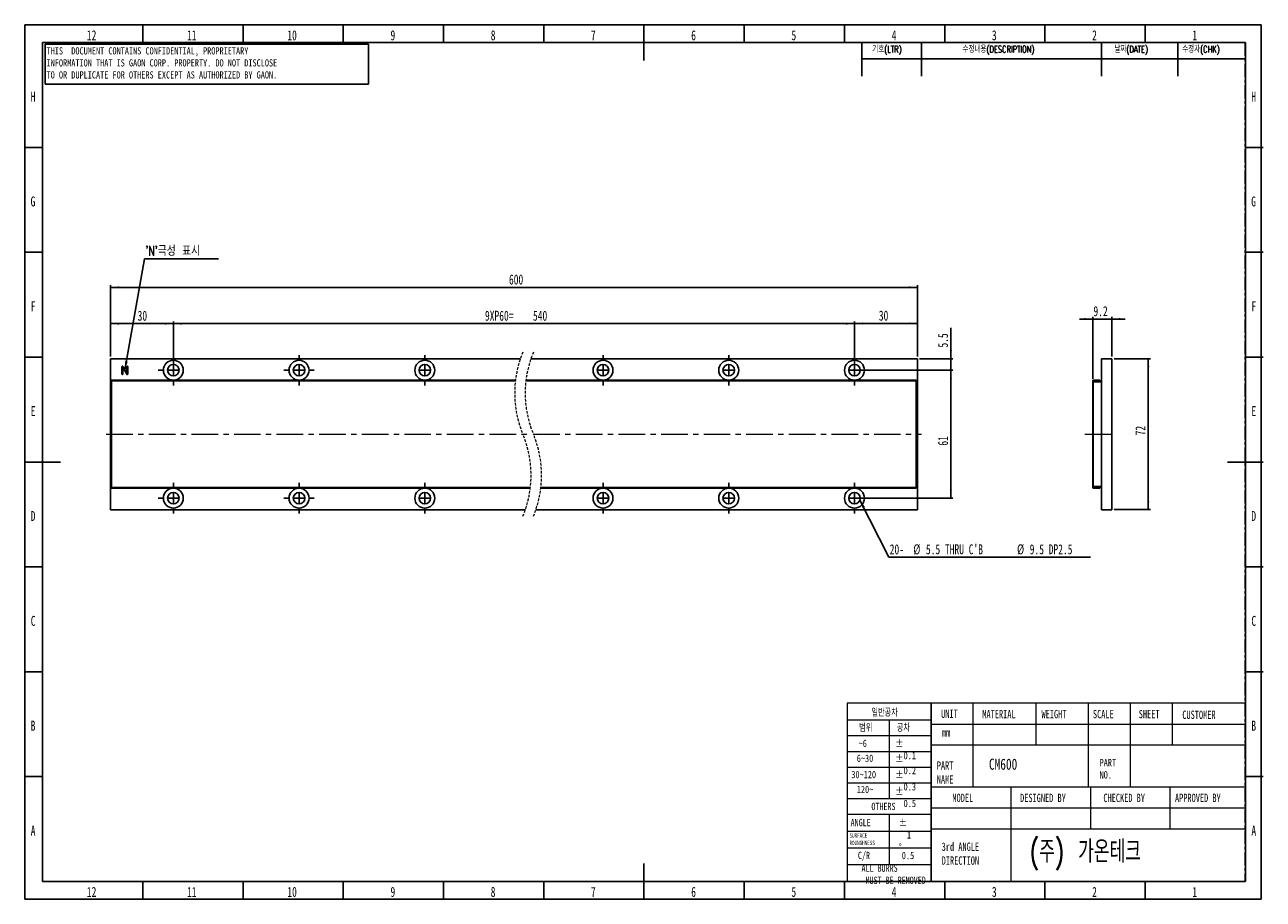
# Model space of a CAD drawing. Header units: millimetres. Extents: x 1 to 593, y 1 to 419.
import ezdxf

# ---------------------------------------------------------------- set-up
doc = ezdxf.new("R2010")
doc.units = ezdxf.units.MM
for name, pattern in [('CENTER', [10.16, 6.35, -1.27, 1.27, -1.27]), ('CENTERX2', [20.32, 12.7, -2.54, 2.54, -2.54]), ('HIDDEN', [1.905, 1.27, -0.635])]:
    doc.linetypes.add(name, pattern=pattern)
for name, color, linetype in [('CENTER_LINE', 1, 'CENTER'), ('DIM', 7, 'Continuous'), ('FORMAT', 7, 'Continuous')]:
    doc.layers.add(name, color=color, linetype=linetype)
doc.styles.add('SLDTEXTSTYLE0', font='TXT', dxfattribs={"width": 0.7})
doc.styles.add('SLDTEXTSTYLE1', font='TXT', dxfattribs={"width": 0.75})
doc.styles.add('SLDTEXTSTYLE2', font='TXT', dxfattribs={"width": 0.7, "bigfont": 'bigfont'})
doc.styles.add('SLDTEXTSTYLE3', font='TXT', dxfattribs={"width": 0.694444})
doc.dimstyles.new('SLDDIMSTYLE0', dxfattribs={"dimtxt": 5.45083, "dimasz": 4, "dimexe": 0, "dimexo": 0.0625, "dimgap": 1.362708, "dimtad": 1, "dimrnd": 1e-09, "dimzin": 12, "dimdsep": 46, "dimtxsty": 'SLDTEXTSTYLE0', "dimsah": 1, "dimcen": 0.09, "dimadec": 0, "dimazin": 3, "dimtfac": 1, "dimtofl": 0, "dimtmove": 0, "dimatfit": 3, "dimfxl": 0, "dimfrac": 2, "dimtolj": 1, "dimtzin": 12, "dimarcsym": 0})
doc.dimstyles.new('SLDDIMSTYLE1', dxfattribs={"dimtxt": 5.45083, "dimasz": 4, "dimexe": 0, "dimexo": 0.0625, "dimgap": 1.362708, "dimtad": 1, "dimrnd": 1e-09, "dimzin": 12, "dimdsep": 46, "dimtxsty": 'SLDTEXTSTYLE0', "dimsah": 1, "dimcen": 0.09, "dimadec": 0, "dimazin": 3, "dimtfac": 1, "dimtmove": 0, "dimatfit": 0, "dimfxl": 0, "dimfrac": 2, "dimtolj": 1, "dimtzin": 12, "dimarcsym": 0})
doc.dimstyles.new('SLDDIMSTYLE2', dxfattribs={"dimtxt": 0.18, "dimasz": 4, "dimexe": 0, "dimexo": 0.0625, "dimgap": 0, "dimtad": 0, "dimtih": 1, "dimtoh": 1, "dimdec": 0, "dimrnd": 1e-09, "dimzin": 0, "dimdsep": 46, "dimtxsty": 'Standard', "dimsah": 1, "dimcen": 0.09, "dimadec": 0, "dimazin": 0, "dimtfac": 4, "dimtdec": 0, "dimtofl": 0, "dimtmove": 0, "dimatfit": 3, "dimfxl": 0, "dimfrac": 2, "dimtolj": 1, "dimtzin": 0, "dimarcsym": 0})

# ---------------------------------------------------------------- blocks, each defined once
blk = doc.blocks.new('_D')
at = {"layer": 'DIM'}
for p, q in [((42.4, 260.27), (42.4, 294.27)), ((42.4, 293.27), (427.44, 293.27)), ((427.44, 260.27), (427.44, 294.27))]:
    blk.add_line(p, q, dxfattribs=at)
for points in [[(42.4, 293.27), (46.4, 292.77), (46.4, 293.77)], [(427.44, 293.27), (423.44, 293.77), (423.44, 292.77)]]:
    blk.add_solid(points, dxfattribs=at)
at = {"layer": 'DIM', "insert": (232.56, 299.41), "char_height": 4.762, "attachment_point": 1, "style": 'SLDTEXTSTYLE0'}
blk.add_mtext('600', dxfattribs=at)
blk = doc.blocks.new('_D_1')
at = {"layer": 'DIM'}
for p, q in [((42.4, 260.27), (42.4, 276.99)), ((42.4, 275.99), (72.4, 275.99)), ((72.4, 254.77), (72.4, 276.99))]:
    blk.add_line(p, q, dxfattribs=at)
for points in [[(42.4, 275.99), (46.4, 275.49), (46.4, 276.49)], [(72.4, 275.99), (68.4, 276.49), (68.4, 275.49)]]:
    blk.add_solid(points, dxfattribs=at)
at = {"layer": 'DIM', "insert": (55.34, 282.13), "char_height": 4.762, "attachment_point": 1, "style": 'SLDTEXTSTYLE0'}
blk.add_mtext('30', dxfattribs=at)
blk = doc.blocks.new('_D_2')
at = {"layer": 'DIM'}
for p, q in [((72.4, 254.77), (72.4, 276.99)), ((72.4, 275.99), (397.44, 275.99)), ((397.44, 254.77), (397.44, 276.99))]:
    blk.add_line(p, q, dxfattribs=at)
for points in [[(72.4, 275.99), (76.4, 275.49), (76.4, 276.49)], [(397.44, 275.99), (393.44, 276.49), (393.44, 275.49)]]:
    blk.add_solid(points, dxfattribs=at)
at = {"layer": 'DIM', "char_height": 4.762, "attachment_point": 1, "style": 'SLDTEXTSTYLE0'}
for s, insert in [('9XP60=', (221.11, 282.13)), ('540', (244.02, 282.13))]:
    blk.add_mtext(s, dxfattribs=dict(at, insert=insert))
blk = doc.blocks.new('_D_3')
at = {"layer": 'DIM'}
for p, q in [((443.44, 259.27), (443.44, 273.97)), ((428.44, 259.27), (444.44, 259.27)), ((443.44, 253.77), (443.44, 259.27)), ((398.44, 253.77), (444.44, 253.77)), ((443.44, 253.77), (443.44, 247.42))]:
    blk.add_line(p, q, dxfattribs=at)
for points in [[(443.44, 259.27), (443.94, 263.27), (442.94, 263.27)], [(443.44, 253.77), (442.94, 249.77), (443.94, 249.77)]]:
    blk.add_solid(points, dxfattribs=at)
at = {"layer": 'DIM', "insert": (437.3, 264.57), "char_height": 4.762, "attachment_point": 1, "rotation": 90, "style": 'SLDTEXTSTYLE0'}
blk.add_mtext('5.5', dxfattribs=at)
blk = doc.blocks.new('_D_4')
at = {"layer": 'DIM'}
for p, q in [((398.44, 253.77), (444.44, 253.77)), ((443.44, 253.77), (443.44, 192.77)), ((398.44, 192.77), (444.44, 192.77))]:
    blk.add_line(p, q, dxfattribs=at)
for points in [[(443.44, 253.77), (442.94, 249.77), (443.94, 249.77)], [(443.44, 192.77), (443.94, 196.77), (442.94, 196.77)]]:
    blk.add_solid(points, dxfattribs=at)
at = {"layer": 'DIM', "insert": (437.3, 217.79), "char_height": 4.762, "attachment_point": 1, "rotation": 90, "style": 'SLDTEXTSTYLE0'}
blk.add_mtext('61', dxfattribs=at)
blk = doc.blocks.new('_D_5')
at = {"layer": 'DIM'}
for p, q in [((397.44, 262.02), (397.44, 277.06)), ((397.44, 276.06), (427.44, 276.06)), ((427.44, 260.27), (427.44, 277.06))]:
    blk.add_line(p, q, dxfattribs=at)
for points in [[(397.44, 276.06), (401.44, 275.56), (401.44, 276.56)], [(427.44, 276.06), (423.44, 276.56), (423.44, 275.56)]]:
    blk.add_solid(points, dxfattribs=at)
at = {"layer": 'DIM', "insert": (409.05, 282.2), "char_height": 4.762, "attachment_point": 1, "style": 'SLDTEXTSTYLE0'}
blk.add_mtext('30', dxfattribs=at)
blk = doc.blocks.new('SW_NOTE_0')
at = {"layer": 'DIM', "color": 0}
blk.add_line((96.23, 0), (0, 0), dxfattribs=at)
at = {"layer": 'DIM', "color": 0, "attachment_point": 1, "style": 'SLDTEXTSTYLE0'}
for s, insert, char_height in [('20-', (0.44, 6.19), 4.762), ('%%c', (11.7, 6.19), 4.762), ("5.5 THRU C'B", (17.73, 6.19), 4.7625), ('%%c', (61.22, 6.19), 4.762), ('9.5 DP2.5', (67.25, 6.19), 4.762)]:
    blk.add_mtext(s, dxfattribs=dict(at, insert=insert, char_height=char_height))
blk = doc.blocks.new('SW_NOTE_0_1')
at = {"layer": 'DIM', "color": 0}
blk.add_line((35.43, 0), (0, 0), dxfattribs=at)
at = {"layer": 'DIM', "color": 0, "insert": (0.4, 6.26), "char_height": 4.762, "attachment_point": 1, "style": 'SLDTEXTSTYLE2'}
blk.add_mtext("'N'극성 표시", dxfattribs=at)
blk = doc.blocks.new('SW_CENTERMARKSYMBOL_0')
at = {"layer": 'DIM', "color": 0}
for p, q in [((-60, 5), (-60, 7.25)), ((0, 5), (0, 7.25)), ((60, 5), (60, 7.25)), ((145.04, 5), (145.04, 7.25)), ((205.04, 5), (205.04, 7.25)), ((265.04, 5), (265.04, 7.25)), ((-65, 0), (-67.25, 0)), ((-60, 0), (-62.5, 0)), ((-60, 0), (-60, 2.5)), ((-60, 0), (-60, -2.5)), ((-60, 0), (-57.5, 0)), ((-5, 0), (-7.25, 0)), ((0, 0), (-2.5, 0)), ((0, 0), (-2.5, 0)), ((0, 0), (0, 2.5)), ((0, 0), (0, 2.5)), ((0, 0), (0, -2.5)), ((0, 0), (2.5, 0)), ((0, 0), (0, -2.5)), ((0, 0), (2.5, 0)), ((5, 0), (7.25, 0)), ((60, 0), (57.5, 0)), ((60, 0), (60, 2.5)), ((60, 0), (60, -2.5)), ((60, 0), (62.5, 0)), ((145.04, 0), (142.54, 0)), ((145.04, 0), (145.04, 2.5)), ((145.04, 0), (145.04, -2.5)), ((145.04, 0), (147.54, 0)), ((205.04, 0), (202.54, 0)), ((205.04, 0), (205.04, 2.5)), ((205.04, 0), (205.04, -2.5)), ((205.04, 0), (207.54, 0)), ((265.04, 0), (262.54, 0)), ((265.04, 0), (265.04, 2.5)), ((265.04, 0), (265.04, -2.5)), ((265.04, 0), (267.54, 0)), ((270.04, 0), (272.29, 0)), ((-60, -5), (-60, -7.25)), ((0, -5), (0, -7.25)), ((60, -5), (60, -7.25)), ((145.04, -5), (145.04, -7.25)), ((205.04, -5), (205.04, -7.25)), ((265.04, -5), (265.04, -7.25))]:
    blk.add_line(p, q, dxfattribs=at)
blk = doc.blocks.new('SW_CENTERMARKSYMBOL_1')
at = {"layer": 'DIM', "color": 0}
for p, q in [((-60, 5), (-60, 7.25)), ((0, 5), (0, 7.25)), ((60, 5), (60, 7.25)), ((145.04, 5), (145.04, 7.25)), ((205.04, 5), (205.04, 7.25)), ((265.04, 5), (265.04, 7.25)), ((-65, 0), (-67.25, 0)), ((-60, 0), (-62.5, 0)), ((-60, 0), (-60, 2.5)), ((-60, 0), (-60, -2.5)), ((-60, 0), (-57.5, 0)), ((-5, 0), (-7.25, 0)), ((0, 0), (-2.5, 0)), ((0, 0), (-2.5, 0)), ((0, 0), (0, 2.5)), ((0, 0), (0, 2.5)), ((0, 0), (0, -2.5)), ((0, 0), (2.5, 0)), ((0, 0), (0, -2.5)), ((0, 0), (2.5, 0)), ((5, 0), (7.25, 0)), ((60, 0), (57.5, 0)), ((60, 0), (60, 2.5)), ((60, 0), (60, -2.5)), ((60, 0), (62.5, 0)), ((145.04, 0), (142.54, 0)), ((145.04, 0), (145.04, 2.5)), ((145.04, 0), (145.04, -2.5)), ((145.04, 0), (147.54, 0)), ((205.04, 0), (202.54, 0)), ((205.04, 0), (205.04, 2.5)), ((205.04, 0), (205.04, -2.5)), ((205.04, 0), (207.54, 0)), ((265.04, 0), (262.54, 0)), ((265.04, 0), (265.04, 2.5)), ((265.04, 0), (265.04, -2.5)), ((265.04, 0), (267.54, 0)), ((270.04, 0), (272.29, 0)), ((-60, -5), (-60, -7.25)), ((0, -5), (0, -7.25)), ((60, -5), (60, -7.25)), ((145.04, -5), (145.04, -7.25)), ((205.04, -5), (205.04, -7.25)), ((265.04, -5), (265.04, -7.25))]:
    blk.add_line(p, q, dxfattribs=at)
blk = doc.blocks.new('_D_6')
at = {"layer": 'DIM'}
for p, q in [((521.33, 259.27), (538.64, 259.27)), ((537.64, 187.27), (537.64, 259.27)), ((521.33, 187.27), (538.64, 187.27))]:
    blk.add_line(p, q, dxfattribs=at)
for points in [[(537.64, 259.27), (537.14, 255.27), (538.14, 255.27)], [(537.64, 187.27), (538.14, 191.27), (537.14, 191.27)]]:
    blk.add_solid(points, dxfattribs=at)
at = {"layer": 'DIM', "insert": (531.5, 222.69), "char_height": 4.762, "attachment_point": 1, "rotation": 90, "style": 'SLDTEXTSTYLE0'}
blk.add_mtext('72', dxfattribs=at)
blk = doc.blocks.new('_D_7')
at = {"layer": 'DIM'}
for p, q in [((511.13, 278.17), (504.78, 278.17)), ((511.13, 249.67), (511.13, 279.17)), ((511.13, 278.17), (520.33, 278.17)), ((520.33, 260.27), (520.33, 279.17)), ((520.33, 278.17), (526.68, 278.17))]:
    blk.add_line(p, q, dxfattribs=at)
for points in [[(511.13, 278.17), (507.13, 278.67), (507.13, 277.67)], [(520.33, 278.17), (524.33, 277.67), (524.33, 278.67)]]:
    blk.add_solid(points, dxfattribs=at)
at = {"layer": 'DIM', "insert": (511.48, 284.31), "char_height": 4.762, "attachment_point": 1, "style": 'SLDTEXTSTYLE0'}
blk.add_mtext('9.2', dxfattribs=at)

msp = doc.modelspace()

# ---------------------------------------------------------------- linework, layer by layer
at = {"color": 7, "linetype": 'Continuous', "lineweight": 25}
for p, q in [((57.833, 410), (57.833, 418.5)), ((105.667, 410), (105.667, 418.5)), ((153.5, 410), (153.5, 418.5)), ((201.333, 410), (201.333, 418.5)), ((249.167, 410), (249.167, 418.5)), ((297, 418.501), (297, 401.499)), ((344.833, 410), (344.833, 418.5)), ((392.667, 410), (392.667, 418.5)), ((440.5, 410), (440.5, 418.5)), ((488.333, 410), (488.333, 418.5)), ((536.167, 410), (536.167, 418.5)), ((10, 10), (10, 410)), ((10, 410), (584, 410)), ((584, 410), (584, 10)), ((10, 360), (1.5, 360)), ((584, 360), (592.5, 360)), ((10, 310), (1.5, 310)), ((584, 310), (592.5, 310)), ((10, 260), (1.5, 260)), ((42.4, 259.266), (42.4, 187.266)), ((237.999, 259.266), (42.4, 259.266)), ((47.894, 255.46), (47.894, 251.854)), ((48.24, 251.839), (48.24, 255.074)), ((48.24, 255.074), (49.968, 252.162)), ((48.487, 255.297), (48.304, 255.558)), ((50.264, 252.256), (48.487, 255.297)), ((50.264, 255.527), (50.264, 252.256)), ((50.61, 251.881), (50.61, 255.527)), ((427.442, 259.266), (242.999, 259.266)), ((427.442, 187.266), (427.442, 259.266)), ((515.327, 259.266), (520.327, 259.266)), ((515.327, 187.266), (515.327, 259.266)), ((520.327, 187.266), (520.327, 259.266)), ((584, 260), (592.5, 260)), ((235.65, 248.966), (42.9, 248.966)), ((42.9, 248.966), (42.9, 248.666)), ((235.614, 248.666), (42.9, 248.666)), ((42.9, 248.666), (42.9, 197.866)), ((49.968, 252.162), (50.263, 251.735)), ((426.942, 248.666), (240.614, 248.666)), ((426.942, 248.966), (240.65, 248.966)), ((426.942, 248.966), (426.942, 248.666)), ((426.942, 248.666), (426.942, 197.866)), ((511.327, 248.666), (511.127, 248.666)), ((511.127, 248.666), (511.127, 197.866)), ((511.327, 248.666), (511.327, 197.866)), ((511.327, 248.266), (515.327, 248.266)), ((511.427, 248.966), (511.427, 248.766)), ((514.527, 248.966), (511.427, 248.966)), ((514.527, 248.766), (511.427, 248.766)), ((514.527, 248.766), (514.527, 248.966)), ((1.499, 210), (18.501, 210)), ((592.501, 210), (575.499, 210)), ((242.784, 197.866), (42.9, 197.866)), ((42.9, 197.866), (42.9, 197.566)), ((242.748, 197.566), (42.9, 197.566)), ((426.942, 197.566), (247.748, 197.566)), ((426.942, 197.866), (247.784, 197.866)), ((426.942, 197.866), (426.942, 197.566)), ((511.127, 197.866), (511.327, 197.866)), ((511.327, 198.266), (515.327, 198.266)), ((511.427, 197.766), (511.427, 197.566)), ((511.427, 197.766), (514.527, 197.766)), ((511.427, 197.566), (514.527, 197.566)), ((514.527, 197.566), (514.527, 197.766)), ((42.4, 187.266), (240.399, 187.266)), ((245.399, 187.266), (427.442, 187.266)), ((515.327, 187.266), (520.327, 187.266)), ((10, 160), (1.5, 160)), ((584, 160), (592.5, 160)), ((10, 110), (1.5, 110)), ((584, 110), (592.5, 110)), ((10, 60), (1.5, 60)), ((584, 60), (592.5, 60)), ((297, 1.499), (297, 18.501)), ((584, 10), (10, 10)), ((57.833, 10), (57.833, 1.5)), ((105.667, 10), (105.667, 1.5)), ((153.5, 10), (153.5, 1.5)), ((201.333, 10), (201.333, 1.5)), ((249.167, 10), (249.167, 1.5)), ((344.833, 10), (344.833, 1.5)), ((392.667, 10), (392.667, 1.5)), ((440.5, 10), (440.5, 1.5)), ((488.333, 10), (488.333, 1.5)), ((536.167, 10), (536.167, 1.5))]:
    msp.add_line(p, q, dxfattribs=at)
at = {"color": 7, "linetype": 'Continuous', "lineweight": 18}
for p, q in [((434, 95), (394, 95)), ((394, 95), (394, 10)), ((583.884, 95), (434, 95)), ((434, 95), (434, 10)), ((434, 10), (434, 95)), ((454, 95), (454, 75)), ((484, 95), (484, 75)), ((509, 95), (509, 75)), ((529, 95), (529, 75)), ((549, 95), (549, 75)), ((583.884, 95), (583.884, 10)), ((394, 87), (434, 87)), ((414, 87), (414, 49.5)), ((434, 85), (583.972, 85)), ((394, 79.5), (434, 79.5)), ((394, 72), (434, 72)), ((583.972, 75), (434, 75)), ((454, 75), (454, 55)), ((509, 75), (509, 55)), ((529, 75), (529, 55)), ((394, 64.5), (434, 64.5)), ((394, 57), (434, 57)), ((584, 55), (434, 55)), ((472, 55), (472, 45)), ((510, 55), (510, 45)), ((548, 55), (548, 45)), ((394, 49.5), (434, 49.5)), ((394, 42), (434, 42)), ((414, 42), (414, 18)), ((434, 45), (583.884, 45)), ((472, 45), (472, 10)), ((510, 45), (510, 35)), ((548, 45), (548, 35)), ((394, 34), (434, 34)), ((434, 35), (583.884, 35)), ((394, 26), (434, 26)), ((394, 18), (434, 18)), ((394, 10), (434, 10)), ((583.884, 10), (434, 10))]:
    msp.add_line(p, q, dxfattribs=at)
at = {"color": 7, "linetype": 'Continuous', "lineweight": 25}
for centre, radius in [((72.4, 253.766), 4.75), ((72.4, 253.766), 2.75), ((132.4, 253.766), 4.75), ((132.4, 253.766), 2.75), ((192.4, 253.766), 4.75), ((192.4, 253.766), 2.75), ((277.442, 253.766), 4.75), ((277.442, 253.766), 2.75), ((337.442, 253.766), 4.75), ((337.442, 253.766), 2.75), ((397.442, 253.766), 4.75), ((397.442, 253.766), 2.75), ((72.4, 192.766), 4.75), ((72.4, 192.766), 2.75), ((132.4, 192.766), 4.75), ((132.4, 192.766), 2.75), ((192.4, 192.766), 4.75), ((192.4, 192.766), 2.75), ((277.442, 192.766), 4.75), ((277.442, 192.766), 2.75), ((337.442, 192.766), 4.75), ((337.442, 192.766), 2.75), ((397.442, 192.766), 4.75), ((397.442, 192.766), 2.75)]:
    msp.add_circle(centre, radius, dxfattribs=at)
at = {"color": 7, "linetype": 'HIDDEN', "lineweight": 18}
for centre, radius, start, end in [((286.209, 242.853), 50.927, 157.380135, 202.619865), ((291.209, 242.853), 50.927, 157.380135, 202.619865), ((192.189, 203.678), 50.927, 337.380135, 22.619865), ((197.189, 203.678), 50.928, 337.380135, 22.619865)]:
    msp.add_arc(centre, radius, start, end, dxfattribs=at)
at = {"color": 7, "linetype": 'Continuous', "lineweight": 25}
for centre, radius, start, end in [((511.427, 248.666), 0.3, 90, 180), ((511.427, 248.666), 0.1, 90, 180), ((511.427, 197.866), 0.3, 180, 270), ((511.427, 197.866), 0.1, 180, 270)]:
    msp.add_arc(centre, radius, start, end, dxfattribs=at)
for points, knots in [([(48.055, 255.667), (48.029, 255.66), (47.976, 255.647), (47.903, 255.575), (47.897, 255.503), (47.894, 255.46)], [0, 0, 0, 0, 0.2811223, 0.560689, 1, 1, 1, 1]), ([(48.304, 255.558), (48.287, 255.579), (48.255, 255.622), (48.168, 255.671), (48.098, 255.668), (48.055, 255.667)], [0, 0, 0, 0, 0.2805678, 0.561249, 1, 1, 1, 1]), ([(50.314, 255.636), (50.298, 255.619), (50.269, 255.587), (50.266, 255.545), (50.264, 255.527)], [0, 0, 0, 0, 0.5586985, 1, 1, 1, 1]), ([(50.434, 255.667), (50.41, 255.666), (50.368, 255.664), (50.33, 255.645), (50.314, 255.636)], [0, 0, 0, 0, 0.5592497, 1, 1, 1, 1]), ([(50.555, 255.631), (50.534, 255.643), (50.496, 255.664), (50.453, 255.666), (50.434, 255.667)], [0, 0, 0, 0, 0.5580584, 1, 1, 1, 1]), ([(50.61, 255.527), (50.607, 255.55), (50.602, 255.592), (50.57, 255.619), (50.555, 255.631)], [0, 0, 0, 0, 0.5588701, 1, 1, 1, 1]), ([(47.894, 251.854), (47.896, 251.826), (47.899, 251.776), (47.93, 251.736), (47.943, 251.719)], [0, 0, 0, 0, 0.5599874, 1, 1, 1, 1]), ([(47.943, 251.719), (47.964, 251.703), (47.999, 251.676), (48.044, 251.67), (48.064, 251.667)], [0, 0, 0, 0, 0.5590336, 1, 1, 1, 1]), ([(48.064, 251.667), (48.088, 251.668), (48.131, 251.67), (48.168, 251.69), (48.185, 251.699)], [0, 0, 0, 0, 0.5592835, 1, 1, 1, 1]), ([(48.185, 251.699), (48.203, 251.722), (48.236, 251.764), (48.239, 251.816), (48.24, 251.839)], [0, 0, 0, 0, 0.5589343, 1, 1, 1, 1]), ([(50.263, 251.735), (50.277, 251.718), (50.304, 251.685), (50.379, 251.657), (50.434, 251.663), (50.468, 251.667)], [0, 0, 0, 0, 0.27980346, 0.56075707, 1, 1, 1, 1]), ([(50.468, 251.667), (50.493, 251.676), (50.543, 251.693), (50.602, 251.772), (50.607, 251.839), (50.61, 251.881)], [0, 0, 0, 0, 0.280529, 0.5604195, 1, 1, 1, 1])]:
    msp.add_open_spline(points, degree=3, knots=knots, dxfattribs=at)
at = {"layer": 'CENTER_LINE'}
for p, q in [((13.577, 410), (583.884, 410)), ((583.884, 410), (583.884, 10)), ((13.577, 10), (583.884, 10))]:
    msp.add_line(p, q, dxfattribs=at)
at = {"layer": 'DIM'}
for p, q in [((11.158, 409.296), (165.544, 409.296)), ((11.158, 409.296), (11.158, 390.12)), ((165.544, 409.296), (165.544, 390.12)), ((400.884, 410), (400.884, 393.95)), ((429.384, 410), (429.384, 393.95)), ((515.322, 409.905), (515.322, 393.95)), ((551.78, 410), (551.78, 393.95)), ((400.884, 402.2), (583.884, 402.2)), ((11.158, 390.12), (165.544, 390.12))]:
    msp.add_line(p, q, dxfattribs=at)
at = {"layer": 'DIM', "linetype": 'CENTERX2', "lineweight": 18}
for p, q in [((40.4, 223.266), (241.359, 223.266)), ((244.199, 223.266), (429.442, 223.266)), ((507.39, 223.266), (522.327, 223.266))]:
    msp.add_line(p, q, dxfattribs=at)
at = {"layer": 'FORMAT'}
for p, q in [((1.5, 418.5), (591.5, 418.5)), ((1.5, 418.5), (1.5, 1.5)), ((591.5, 418.5), (591.5, 1.5)), ((1.5, 1.5), (591.5, 1.5))]:
    msp.add_line(p, q, dxfattribs=at)

# ---------------------------------------------------------------- block references
at = {"layer": 'DIM'}
for name, p in [('SW_NOTE_0_1', (58.586, 306.833)), ('SW_CENTERMARKSYMBOL_0', (132.4, 253.766)), ('SW_CENTERMARKSYMBOL_1', (132.4, 192.766)), ('SW_NOTE_0', (413.811, 164.553))]:
    msp.add_blockref(name, p, dxfattribs=at)

# ---------------------------------------------------------------- texts
at = {"color": 7, "linetype": 'Continuous', "lineweight": 0}
for s, insert, char_height, attachment_point, style in [('12', (33.4, 415.879), 4.7625, 2, 'SLDTEXTSTYLE0'), ('11', (81.233, 415.879), 4.7625, 2, 'SLDTEXTSTYLE0'), ('10', (129.066, 415.879), 4.7625, 2, 'SLDTEXTSTYLE0'), ('9', (177.158, 415.879), 4.762, 2, 'SLDTEXTSTYLE0'), ('8', (224.991, 415.879), 4.762, 2, 'SLDTEXTSTYLE0'), ('7', (272.825, 415.879), 4.762, 2, 'SLDTEXTSTYLE0'), ('6', (320.658, 415.879), 4.762, 2, 'SLDTEXTSTYLE0'), ('5', (368.491, 415.879), 4.762, 2, 'SLDTEXTSTYLE0'), ('4', (416.325, 415.879), 4.762, 2, 'SLDTEXTSTYLE0'), ('3', (464.158, 415.879), 4.762, 2, 'SLDTEXTSTYLE0'), ('2', (511.991, 415.879), 4.762, 2, 'SLDTEXTSTYLE0'), ('1', (559.825, 415.879), 4.762, 2, 'SLDTEXTSTYLE0'), ('H', (5.44, 386.629), 4.762, 2, 'SLDTEXTSTYLE0'), ('H', (587.94, 386.629), 4.762, 2, 'SLDTEXTSTYLE0'), ('G', (5.391, 336.629), 4.762, 2, 'SLDTEXTSTYLE0'), ('G', (587.891, 336.629), 4.762, 2, 'SLDTEXTSTYLE0'), ('F', (5.495, 286.629), 4.762, 2, 'SLDTEXTSTYLE0'), ('F', (587.995, 286.629), 4.762, 2, 'SLDTEXTSTYLE0'), ('E', (5.477, 236.629), 4.762, 2, 'SLDTEXTSTYLE0'), ('E', (587.977, 236.629), 4.762, 2, 'SLDTEXTSTYLE0'), ('D', (5.466, 186.629), 4.762, 2, 'SLDTEXTSTYLE0'), ('D', (587.966, 186.629), 4.762, 2, 'SLDTEXTSTYLE0'), ('C', (5.479, 136.629), 4.762, 2, 'SLDTEXTSTYLE0'), ('C', (587.979, 136.629), 4.762, 2, 'SLDTEXTSTYLE0'), ('일반공차', (405.526, 92.147), 3.5, 1, 'SLDTEXTSTYLE2'), ('UNIT', (438.791, 91.959), 3.9687, 1, 'SLDTEXTSTYLE0'), ('MATERIAL', (458.46, 91.77), 3.9687, 1, 'SLDTEXTSTYLE0'), ('WEIGHT', (486.7, 91.77), 3.9687, 1, 'SLDTEXTSTYLE0'), ('SCALE', (511.232, 91.77), 3.9687, 1, 'SLDTEXTSTYLE0'), ('SHEET', (533.106, 91.77), 3.9687, 1, 'SLDTEXTSTYLE0'), ('CUSTOMER', (553.885, 91.445), 3.9687, 1, 'SLDTEXTSTYLE0'), ('B', (5.463, 86.629), 4.762, 2, 'SLDTEXTSTYLE0'), ('범위', (399.674, 84.895), 3.5, 1, 'SLDTEXTSTYLE2'), ('공차', (417.635, 84.895), 3.5, 1, 'SLDTEXTSTYLE2'), ('B', (587.963, 86.629), 4.762, 2, 'SLDTEXTSTYLE0'), ('~6', (399.413, 77.596), 3.5, 1, 'SLDTEXTSTYLE1'), ('%%p^J  0.1', (416.897, 77.596), 3.5, 1, 'SLDTEXTSTYLE3'), ('mm', (439.192, 83.016), 3.9687, 1, 'SLDTEXTSTYLE0'), ('6~30', (398.542, 70.458), 3.5, 1, 'SLDTEXTSTYLE1'), ('%%p^J  0.2', (416.897, 70.458), 3.5, 1, 'SLDTEXTSTYLE3'), ('PART^JNAME', (436.721, 67.208), 3.9687, 1, 'SLDTEXTSTYLE0'), ('CM600', (461.621, 68.543), 5.2917, 1, 'SLDTEXTSTYLE1'), ('PART^JNO.', (514.421, 68.37), 3.5, 1, 'SLDTEXTSTYLE1'), ('30~120', (395.956, 62.706), 3.5, 1, 'SLDTEXTSTYLE1'), ('%%p^J  0.3', (416.897, 62.706), 3.5, 1, 'SLDTEXTSTYLE3'), ('120~', (398.542, 55.608), 3.5, 1, 'SLDTEXTSTYLE1'), ('%%p^J  0.5', (416.897, 54.789), 3.5, 1, 'SLDTEXTSTYLE3'), ('OTHERS', (405.526, 47.497), 3.5, 1, 'SLDTEXTSTYLE0'), ('MODEL', (444.168, 51.802), 3.9687, 1, 'SLDTEXTSTYLE0'), ('DESIGNED BY', (476.478, 51.802), 3.96875, 1, 'SLDTEXTSTYLE0'), ('CHECKED BY', (516.218, 51.802), 3.9687, 1, 'SLDTEXTSTYLE0'), ('APPROVED BY', (550.382, 51.802), 3.96875, 1, 'SLDTEXTSTYLE0'), ('A', (5.485, 36.629), 4.762, 2, 'SLDTEXTSTYLE0'), ('ANGLE', (395.605, 39.807), 3.5, 1, 'SLDTEXTSTYLE0'), ('%%p^J  1^J%%d', (418.553, 39.781), 3.5, 1, 'SLDTEXTSTYLE1'), ('A', (587.985, 36.629), 4.762, 2, 'SLDTEXTSTYLE0'), ('SURFACE^JROUNGHNESS', (395.072, 32.954), 2.11667, 1, 'SLDTEXTSTYLE0'), ('(주) 가온테크', (481.188, 29.519), 10.5833, 1, 'SLDTEXTSTYLE2'), ('C/R', (399.086, 24.136), 3.5, 1, 'SLDTEXTSTYLE0'), ('0.5', (420.035, 24.111), 3.5, 1, 'SLDTEXTSTYLE1'), ('3rd ANGLE^JDIRECTION', (439.047, 28.534), 3.96875, 1, 'SLDTEXTSTYLE0'), ('ALL BURRS^J MUST BE REMOVED', (400.802, 18.082), 3.5, 1, 'SLDTEXTSTYLE0'), ('12', (33.4, 7.379), 4.7625, 2, 'SLDTEXTSTYLE0'), ('11', (81.233, 7.379), 4.7625, 2, 'SLDTEXTSTYLE0'), ('10', (129.066, 7.379), 4.7625, 2, 'SLDTEXTSTYLE0'), ('9', (177.158, 7.379), 4.762, 2, 'SLDTEXTSTYLE0'), ('8', (224.991, 7.379), 4.762, 2, 'SLDTEXTSTYLE0'), ('7', (272.825, 7.379), 4.762, 2, 'SLDTEXTSTYLE0'), ('6', (320.658, 7.379), 4.762, 2, 'SLDTEXTSTYLE0'), ('5', (368.491, 7.379), 4.762, 2, 'SLDTEXTSTYLE0'), ('4', (416.325, 7.379), 4.762, 2, 'SLDTEXTSTYLE0'), ('3', (464.158, 7.379), 4.762, 2, 'SLDTEXTSTYLE0'), ('2', (511.991, 7.379), 4.762, 2, 'SLDTEXTSTYLE0'), ('1', (559.825, 7.379), 4.762, 2, 'SLDTEXTSTYLE0')]:
    msp.add_mtext(s, dxfattribs=dict(at, insert=insert, char_height=char_height, attachment_point=attachment_point, style=style))
at = {"layer": 'DIM', "attachment_point": 1}
for s, insert, char_height, style in [('THIS  DOCUMENT CONTAINS CONFIDENTIAL, PROPRIETARY ^JINFORMATION THAT IS GAON CORP. PROPERTY. DO NOT DISCLOSE ^JTO OR DUPLICATE FOR OTHERS EXCEPT AS AUTHORIZED BY GAON.', (11.906, 407.791), 3.439583, 'SLDTEXTSTYLE0'), ('기호(LTR)', (405.92, 408.389), 3.175, 'SLDTEXTSTYLE2'), ('수정내용(DESCRIPTION)', (448.986, 408.389), 3.175, 'SLDTEXTSTYLE2'), ('날짜(DATE)', (521.483, 408.389), 3.175, 'SLDTEXTSTYLE2'), ('수정자(CHK)', (553.826, 408.389), 3.175, 'SLDTEXTSTYLE2')]:
    msp.add_mtext(s, dxfattribs=dict(at, insert=insert, char_height=char_height, style=style))

# ---------------------------------------------------------------- dimensions: what is measured, and where the dimension line sits
at = {"layer": 'DIM'}
for base, p1, p2, text, picture, middle in [((427.442, 293.266), (42.4, 259.266), (427.442, 259.266), '600', '_D', (238.028, 293.266)), ((397.442, 275.992), (72.4, 253.766), (397.442, 253.766), '9XP60=540', '_D_2', (238.028, 275.992))]:
    dim = msp.add_linear_dim(base=base, p1=p1, p2=p2, text=text, dimstyle='SLDDIMSTYLE0', dxfattribs=at)
    dim.commit()
    dim.dimension.update_dxf_attribs({"geometry": picture, "text_midpoint": middle, "dimtype": 160})
for base, p1, p2, dimstyle, picture, middle in [((520.327, 278.166), (511.127, 248.666), (520.327, 259.266), 'SLDDIMSTYLE1', '_D_7', (516.183, 278.166)), ((72.4, 275.992), (42.4, 259.266), (72.4, 253.766), 'SLDDIMSTYLE0', '_D_1', (58.983, 275.992)), ((427.442, 276.064), (397.442, 261.016), (427.442, 259.266), 'SLDDIMSTYLE0', '_D_5', (412.692, 276.064))]:
    dim = msp.add_linear_dim(base=base, p1=p1, p2=p2, dimstyle=dimstyle, dxfattribs=at)
    dim.commit()
    dim.dimension.update_dxf_attribs({"geometry": picture, "text_midpoint": middle, "dimtype": 160})
for base, p1, p2, dimstyle, picture, middle in [((443.442, 259.266), (397.442, 253.766), (427.442, 259.266), 'SLDDIMSTYLE1', '_D_3', (443.442, 269.266)), ((537.636, 259.266), (520.327, 187.266), (520.327, 259.266), 'SLDDIMSTYLE0', '_D_6', (537.636, 226.329)), ((443.442, 192.766), (397.442, 253.766), (397.442, 192.766), 'SLDDIMSTYLE0', '_D_4', (443.442, 221.43))]:
    dim = msp.add_linear_dim(base=base, p1=p1, p2=p2, angle=90, dimstyle=dimstyle, dxfattribs=at)
    dim.commit()
    dim.dimension.update_dxf_attribs({"geometry": picture, "text_midpoint": middle, "dimtype": 160})

# ---------------------------------------------------------------- leaders
for points in [[(49.267, 253.963), (58.586, 306.833)], [(400.033, 191.845), (413.811, 164.553)]]:
    msp.add_leader(points, dimstyle='SLDDIMSTYLE2', dxfattribs=at)

doc.saveas('drawing.dxf')
